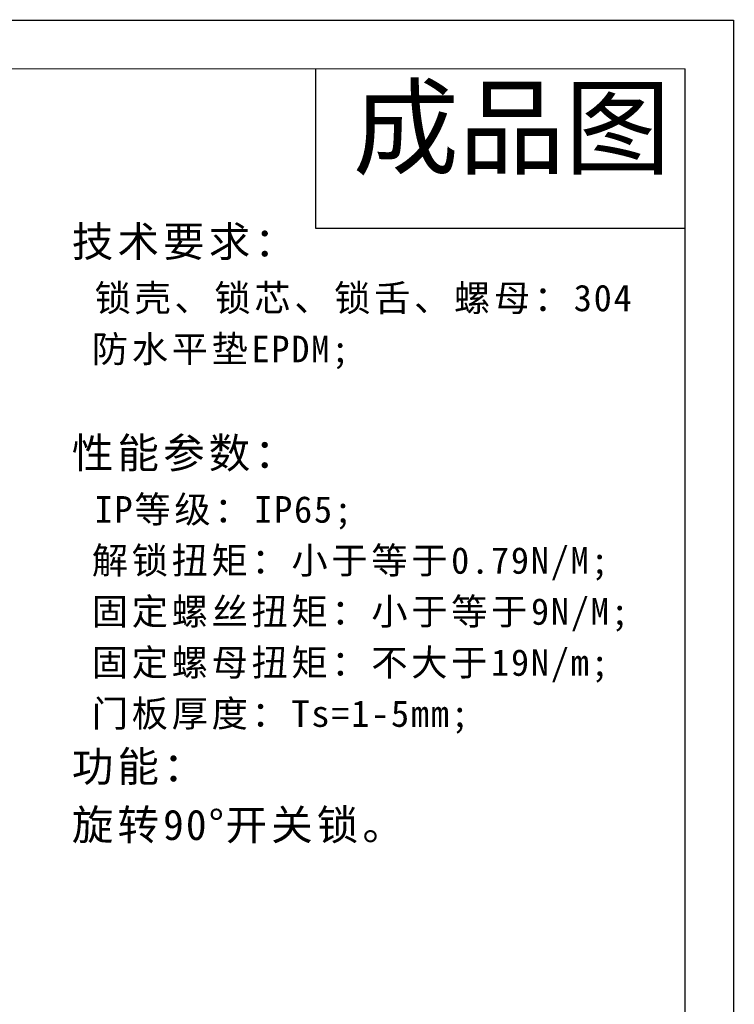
# Model space of a CAD drawing. Header units: millimetres. Extents: x 1891 to 2149, y 1634 to 1816.
# Tile 26 of 26: x 2085 to 2149, y 1728 to 1816. Entities that reach past the tile are written whole.
import ezdxf

# ---------------------------------------------------------------- set-up
doc = ezdxf.new("R2010")
doc.units = ezdxf.units.MM
doc.layers.add('实线层', color=7, linetype='Continuous', lineweight=30)
doc.layers.add('尺寸线层', color=3, linetype='Continuous', lineweight=18)
doc.styles.add('TEXTSTYLE_2', font='arial.ttf')
doc.styles.add('黑体', font='txt')

msp = doc.modelspace()

# ---------------------------------------------------------------- linework, layer by layer
at = {"color": 7, "linetype": 'Continuous', "lineweight": 13}
msp.add_lwpolyline([(1890.82, 1816.09909, 0.11291, 0.11291, 0), (2148.76723, 1816.09909, 0.11291, 0.11291, 0)], format="xyseb", dxfattribs=at)
at = {"layer": '实线层'}
for p, q in [((2148.76723, 1633.71216), (2148.76723, 1816.09909)), ((2111.36734, 1811.75654), (2111.36734, 1797.49956)), ((2144.42468, 1636.9342), (2144.42468, 1811.75654)), ((2111.36734, 1797.49956), (2144.42468, 1797.49956))]:
    msp.add_line(p, q, dxfattribs=at)
at = {"layer": '实线层', "lineweight": 13}
msp.add_line((1906.3019, 1811.75654), (2144.42468, 1811.75654), dxfattribs=at)

# ---------------------------------------------------------------- texts
at = {"color": 3, "linetype": 'Continuous', "insert": (2114.71861, 1809.99522), "char_height": 6.948074, "width": 30.5335269, "attachment_point": 1, "line_spacing_factor": 0.9, "style": 'TEXTSTYLE_2'}
msp.add_mtext('成品图', dxfattribs=at)
at = {"layer": '尺寸线层', "insert": (2089.597, 1797.67875), "char_height": 2.3793708, "width": 77.3258422, "attachment_point": 1, "line_spacing_factor": 1.15057, "style": '黑体'}
msp.add_mtext('{\\H1.14286x;\\T1.1;技术要求：\\P \\H0.875x;锁壳、锁芯、锁舌、螺母：304\\P 防水平垫EPDM;\\P\\P\\H1.14286x;性能参数：\\P \\H0.875x;IP等级：IP65;\\P 解锁扭矩：小于等于0.79N/M;\\P 固定螺丝扭矩：小于等于9N/M;\\P 固定螺母扭矩：不大于19N/m;\\P 门板厚度：Ts=1-5mm;\\P\\H1.14286x;功能：\\P旋转90°开关锁。}', dxfattribs=at)

doc.saveas('drawing.dxf')
